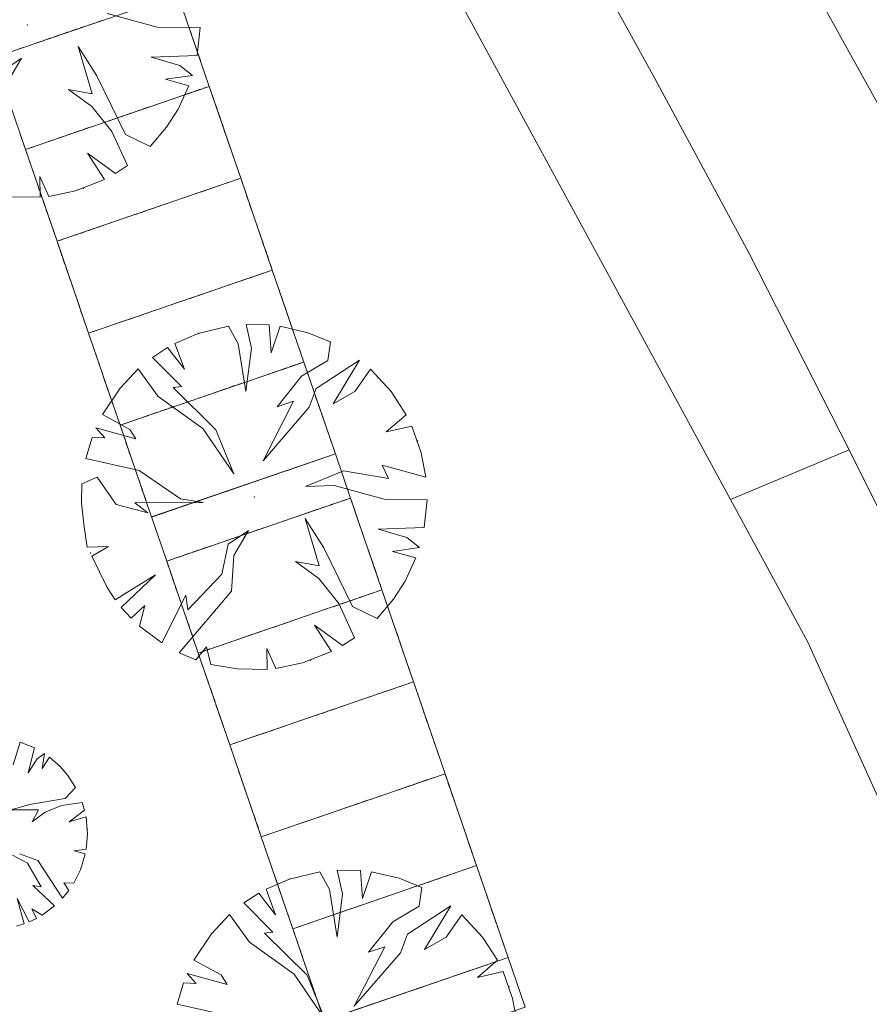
# Model space of a CAD drawing. Header units: metres. Extents: x 231584 to 239351, y 577231 to 577839.
# Tile 62 of 70: x 232126 to 232148, y 577608 to 577634. Entities that reach past the tile are written whole.
import ezdxf

# ---------------------------------------------------------------- set-up
doc = ezdxf.new("R2010")
doc.units = ezdxf.units.M
doc.header["$MEASUREMENT"] = 0
for name, color, linetype, lineweight in [('PDF_23 Vloeren', 8, 'Continuous', 0), ('PDF_90 Terrein perceel', 8, 'Continuous', 0), ('T10', 7, 'Continuous', 0), ('V01', 8, 'Continuous', 0)]:
    doc.layers.add(name, color=color, linetype=linetype, lineweight=lineweight)

msp = doc.modelspace()

# ---------------------------------------------------------------- linework, layer by layer
at = {"layer": 'PDF_23 Vloeren', "lineweight": 13, "flags": 128}
for points in [[(232125.35, 577632.665), (232130.07, 577634.284), (232129.681, 577635.417), (232124.962, 577633.798)], [(232129.786, 577619.736), (232134.505, 577621.354), (232134.116, 577622.488), (232129.397, 577620.869)], [(232134.282, 577606.672), (232138.988, 577608.286), (232138.552, 577609.559), (232133.846, 577607.944)]]:
    msp.add_lwpolyline(points, close=True, dxfattribs=at)
at = {"layer": 'PDF_90 Terrein perceel', "lineweight": 13}
for p, q in [((232127.56, 577633.423), (232127.707, 577633.474)), ((232127.78, 577633.499), (232127.928, 577633.55)), ((232128.002, 577633.575), (232128.149, 577633.625)), ((232130.296, 577633.622), (232130.347, 577633.474)), ((232126.897, 577633.196), (232127.044, 577633.246)), ((232127.118, 577633.272), (232127.265, 577633.322)), ((232127.339, 577633.348), (232127.486, 577633.398)), ((232130.372, 577633.401), (232130.423, 577633.254)), ((232126.234, 577632.969), (232126.381, 577633.019)), ((232126.455, 577633.044), (232126.602, 577633.095)), ((232126.676, 577633.12), (232126.823, 577633.171)), ((232130.448, 577633.18), (232130.498, 577633.033)), ((232126.013, 577632.893), (232126.161, 577632.943)), ((232130.524, 577632.959), (232130.574, 577632.812)), ((232130.599, 577632.738), (232130.65, 577632.591)), ((232130.675, 577632.517), (232130.726, 577632.37)), ((232130.752, 577632.296), (232130.802, 577632.149)), ((232130.437, 577631.774), (232130.289, 577631.723)), ((232130.657, 577631.85), (232130.51, 577631.799)), ((232130.954, 577631.704), (232131.005, 577631.557)), ((232129.553, 577631.471), (232129.406, 577631.42)), ((232129.774, 577631.546), (232129.626, 577631.496)), ((232129.995, 577631.622), (232129.848, 577631.572)), ((232130.216, 577631.698), (232130.069, 577631.647)), ((232131.03, 577631.484), (232131.08, 577631.336)), ((232128.89, 577631.243), (232128.743, 577631.192)), ((232129.111, 577631.319), (232128.964, 577631.268)), ((232129.332, 577631.395), (232129.185, 577631.344)), ((232131.106, 577631.262), (232131.156, 577631.115)), ((232128.227, 577631.015), (232128.08, 577630.965)), ((232128.448, 577631.091), (232128.301, 577631.041)), ((232128.669, 577631.167), (232128.522, 577631.116)), ((232131.181, 577631.041), (232131.232, 577630.894)), ((232127.344, 577630.712), (232127.196, 577630.662)), ((232127.564, 577630.788), (232127.417, 577630.737)), ((232127.785, 577630.864), (232127.638, 577630.813)), ((232128.007, 577630.94), (232127.859, 577630.889)), ((232131.257, 577630.821), (232131.308, 577630.673)), ((232126.084, 577630.527), (232126.034, 577630.674)), ((232126.681, 577630.485), (232126.533, 577630.434)), ((232126.901, 577630.56), (232126.754, 577630.51)), ((232127.123, 577630.636), (232126.976, 577630.586)), ((232131.333, 577630.6), (232131.383, 577630.453)), ((232126.46, 577630.409), (232126.313, 577630.358)), ((232131.409, 577630.379), (232131.459, 577630.232)), ((232126.287, 577629.935), (232126.236, 577630.082)), ((232131.485, 577630.158), (232131.535, 577630.01)), ((232131.561, 577629.937), (232131.611, 577629.79)), ((232126.363, 577629.714), (232126.312, 577629.861)), ((232126.439, 577629.493), (232126.388, 577629.64)), ((232131.467, 577629.49), (232131.32, 577629.44)), ((232126.514, 577629.272), (232126.464, 577629.419)), ((232126.59, 577629.051), (232126.54, 577629.199)), ((232130.583, 577629.187), (232130.436, 577629.136)), ((232130.804, 577629.263), (232130.657, 577629.212)), ((232131.025, 577629.339), (232130.878, 577629.288)), ((232131.246, 577629.414), (232131.099, 577629.364)), ((232131.763, 577629.345), (232131.814, 577629.198)), ((232126.666, 577628.83), (232126.616, 577628.977)), ((232129.92, 577628.96), (232129.773, 577628.909)), ((232130.141, 577629.035), (232129.994, 577628.985)), ((232130.362, 577629.111), (232130.215, 577629.061)), ((232131.839, 577629.124), (232131.89, 577628.977)), ((232126.742, 577628.609), (232126.691, 577628.756)), ((232129.258, 577628.732), (232129.11, 577628.681)), ((232129.478, 577628.808), (232129.331, 577628.757)), ((232129.699, 577628.883), (232129.552, 577628.833)), ((232131.915, 577628.903), (232131.966, 577628.756)), ((232131.991, 577628.682), (232132.041, 577628.535)), ((232126.818, 577628.388), (232126.767, 577628.536)), ((232128.374, 577628.429), (232128.227, 577628.378)), ((232128.595, 577628.504), (232128.447, 577628.454)), ((232128.816, 577628.58), (232128.669, 577628.53)), ((232129.037, 577628.656), (232128.89, 577628.605)), ((232132.067, 577628.461), (232132.117, 577628.314)), ((232126.894, 577628.168), (232126.843, 577628.315)), ((232127.711, 577628.201), (232127.564, 577628.151)), ((232127.932, 577628.277), (232127.785, 577628.227)), ((232128.153, 577628.353), (232128.006, 577628.302)), ((232132.142, 577628.24), (232132.193, 577628.093)), ((232127.269, 577628.05), (232127.122, 577627.999)), ((232127.49, 577628.125), (232127.343, 577628.075)), ((232132.218, 577628.02), (232132.269, 577627.872)), ((232127.096, 577627.576), (232127.046, 577627.723)), ((232132.294, 577627.798), (232132.345, 577627.651)), ((232127.172, 577627.354), (232127.122, 577627.502)), ((232132.37, 577627.578), (232132.421, 577627.43)), ((232127.248, 577627.134), (232127.197, 577627.281)), ((232127.324, 577626.913), (232127.273, 577627.06)), ((232131.614, 577626.903), (232131.466, 577626.853)), ((232131.835, 577626.979), (232131.687, 577626.929)), ((232132.055, 577627.055), (232131.908, 577627.004)), ((232132.276, 577627.131), (232132.129, 577627.08)), ((232132.573, 577626.986), (232132.623, 577626.838)), ((232127.399, 577626.692), (232127.349, 577626.839)), ((232130.951, 577626.676), (232130.803, 577626.626)), ((232131.172, 577626.752), (232131.024, 577626.701)), ((232131.392, 577626.828), (232131.245, 577626.777)), ((232132.649, 577626.765), (232132.699, 577626.618)), ((232127.475, 577626.471), (232127.425, 577626.618)), ((232127.551, 577626.25), (232127.501, 577626.397)), ((232130.288, 577626.448), (232130.141, 577626.398)), ((232130.509, 577626.524), (232130.361, 577626.473)), ((232130.73, 577626.6), (232130.583, 577626.549)), ((232132.724, 577626.544), (232132.775, 577626.396)), ((232127.627, 577626.029), (232127.576, 577626.176)), ((232129.404, 577626.145), (232129.257, 577626.094)), ((232129.625, 577626.221), (232129.478, 577626.17)), ((232129.846, 577626.297), (232129.699, 577626.246)), ((232130.067, 577626.372), (232129.92, 577626.322)), ((232132.8, 577626.323), (232132.851, 577626.175)), ((232127.703, 577625.808), (232127.653, 577625.956)), ((232128.742, 577625.918), (232128.594, 577625.867)), ((232128.962, 577625.993), (232128.815, 577625.943)), ((232129.183, 577626.069), (232129.036, 577626.019)), ((232132.876, 577626.102), (232132.926, 577625.955)), ((232128.079, 577625.69), (232127.931, 577625.639)), ((232128.299, 577625.766), (232128.152, 577625.715)), ((232128.52, 577625.842), (232128.373, 577625.791)), ((232132.952, 577625.881), (232133.002, 577625.734)), ((232133.027, 577625.66), (232133.078, 577625.513)), ((232133.103, 577625.439), (232133.154, 577625.292)), ((232127.906, 577625.216), (232127.855, 577625.364)), ((232127.982, 577624.995), (232127.931, 577625.142)), ((232133.18, 577625.218), (232133.23, 577625.071)), ((232128.057, 577624.774), (232128.007, 577624.921)), ((232128.133, 577624.553), (232128.083, 577624.701)), ((232132.865, 577624.696), (232132.718, 577624.645)), ((232133.086, 577624.771), (232132.938, 577624.721)), ((232133.382, 577624.626), (232133.433, 577624.479)), ((232128.209, 577624.333), (232128.158, 577624.48)), ((232131.981, 577624.392), (232131.834, 577624.342)), ((232132.202, 577624.468), (232132.055, 577624.418)), ((232132.423, 577624.544), (232132.276, 577624.494)), ((232132.644, 577624.62), (232132.497, 577624.569)), ((232133.458, 577624.405), (232133.508, 577624.258)), ((232128.285, 577624.111), (232128.234, 577624.258)), ((232131.318, 577624.165), (232131.171, 577624.114)), ((232131.539, 577624.241), (232131.392, 577624.19)), ((232131.76, 577624.317), (232131.613, 577624.266)), ((232133.534, 577624.184), (232133.584, 577624.037)), ((232128.361, 577623.89), (232128.31, 577624.038)), ((232130.656, 577623.937), (232130.508, 577623.887)), ((232130.876, 577624.013), (232130.729, 577623.963)), ((232131.097, 577624.089), (232130.95, 577624.038)), ((232133.61, 577623.963), (232133.66, 577623.816)), ((232128.436, 577623.67), (232128.386, 577623.817)), ((232129.772, 577623.634), (232129.625, 577623.584)), ((232129.993, 577623.71), (232129.845, 577623.659)), ((232130.213, 577623.786), (232130.066, 577623.735)), ((232130.435, 577623.861), (232130.288, 577623.811)), ((232133.685, 577623.742), (232133.736, 577623.595)), ((232128.513, 577623.449), (232128.462, 577623.596)), ((232129.109, 577623.407), (232128.962, 577623.356)), ((232129.33, 577623.482), (232129.182, 577623.432)), ((232129.551, 577623.558), (232129.404, 577623.508)), ((232133.761, 577623.522), (232133.812, 577623.374)), ((232128.888, 577623.331), (232128.741, 577623.28)), ((232133.837, 577623.301), (232133.887, 577623.154)), ((232128.715, 577622.857), (232128.665, 577623.004)), ((232133.913, 577623.08), (232133.963, 577622.932)), ((232133.989, 577622.859), (232134.04, 577622.712)), ((232128.791, 577622.636), (232128.74, 577622.783)), ((232128.867, 577622.415), (232128.816, 577622.562)), ((232133.895, 577622.412), (232133.748, 577622.362)), ((232128.943, 577622.194), (232128.892, 577622.341)), ((232129.018, 577621.973), (232128.968, 577622.12)), ((232133.011, 577622.109), (232132.864, 577622.058)), ((232133.232, 577622.185), (232133.085, 577622.134)), ((232133.453, 577622.261), (232133.306, 577622.21)), ((232133.674, 577622.336), (232133.527, 577622.286)), ((232129.094, 577621.752), (232129.044, 577621.899)), ((232132.349, 577621.882), (232132.202, 577621.831)), ((232132.569, 577621.957), (232132.422, 577621.907)), ((232132.79, 577622.033), (232132.643, 577621.983)), ((232129.17, 577621.531), (232129.119, 577621.678)), ((232131.686, 577621.654), (232131.539, 577621.603)), ((232131.907, 577621.729), (232131.759, 577621.679)), ((232132.127, 577621.805), (232131.98, 577621.755)), ((232129.246, 577621.31), (232129.195, 577621.457)), ((232130.802, 577621.35), (232130.655, 577621.3)), ((232131.023, 577621.426), (232130.876, 577621.376)), ((232131.244, 577621.502), (232131.097, 577621.452)), ((232131.465, 577621.578), (232131.318, 577621.527)), ((232129.322, 577621.09), (232129.271, 577621.237)), ((232130.139, 577621.123), (232129.992, 577621.073)), ((232130.36, 577621.199), (232130.213, 577621.148)), ((232130.581, 577621.275), (232130.434, 577621.224)), ((232133.763, 577621.101), (232133.91, 577621.151)), ((232133.983, 577621.177), (232134.131, 577621.227)), ((232134.205, 577621.252), (232134.352, 577621.303)), ((232134.58, 577621.134), (232134.631, 577620.987)), ((232129.697, 577620.971), (232129.55, 577620.921)), ((232129.918, 577621.047), (232129.771, 577620.997)), ((232132.879, 577620.798), (232133.026, 577620.848)), ((232133.1, 577620.873), (232133.247, 577620.924)), ((232133.321, 577620.949), (232133.468, 577621)), ((232133.542, 577621.025), (232133.689, 577621.076)), ((232134.656, 577620.914), (232134.706, 577620.766)), ((232132.216, 577620.57), (232132.363, 577620.62)), ((232132.437, 577620.646), (232132.584, 577620.696)), ((232132.658, 577620.721), (232132.805, 577620.772)), ((232134.732, 577620.692), (232134.782, 577620.545)), ((232131.553, 577620.342), (232131.701, 577620.393)), ((232131.774, 577620.418), (232131.921, 577620.469)), ((232131.995, 577620.494), (232132.142, 577620.544)), ((232134.807, 577620.471), (232134.858, 577620.324)), ((232130.67, 577620.039), (232130.817, 577620.09)), ((232130.89, 577620.115), (232131.038, 577620.166)), ((232131.111, 577620.191), (232131.258, 577620.241)), ((232131.332, 577620.267), (232131.479, 577620.317)), ((232134.883, 577620.251), (232134.934, 577620.103)), ((232130.007, 577619.812), (232130.154, 577619.862)), ((232130.227, 577619.888), (232130.375, 577619.938)), ((232130.449, 577619.963), (232130.596, 577620.014)), ((232134.959, 577620.03), (232135.01, 577619.883)), ((232135.035, 577619.809), (232135.085, 577619.662)), ((232135.111, 577619.588), (232135.161, 577619.44)), ((232129.913, 577619.365), (232129.862, 577619.512)), ((232135.187, 577619.367), (232135.237, 577619.22)), ((232129.989, 577619.144), (232129.938, 577619.291)), ((232130.065, 577618.923), (232130.014, 577619.07)), ((232130.14, 577618.702), (232130.09, 577618.849)), ((232134.872, 577618.844), (232134.725, 577618.794)), ((232135.093, 577618.92), (232134.946, 577618.87)), ((232130.216, 577618.481), (232130.166, 577618.629)), ((232134.209, 577618.617), (232134.062, 577618.566)), ((232134.43, 577618.693), (232134.283, 577618.642)), ((232134.651, 577618.769), (232134.504, 577618.718)), ((232135.389, 577618.775), (232135.44, 577618.628)), ((232130.292, 577618.26), (232130.242, 577618.407)), ((232133.325, 577618.313), (232133.178, 577618.263)), ((232133.547, 577618.39), (232133.399, 577618.339)), ((232133.767, 577618.465), (232133.62, 577618.415)), ((232133.988, 577618.541), (232133.841, 577618.491)), ((232135.465, 577618.554), (232135.516, 577618.407)), ((232135.541, 577618.333), (232135.592, 577618.186)), ((232130.368, 577618.039), (232130.317, 577618.186)), ((232132.663, 577618.086), (232132.516, 577618.036)), ((232132.884, 577618.162), (232132.736, 577618.111)), ((232133.105, 577618.238), (232132.957, 577618.187)), ((232135.617, 577618.112), (232135.667, 577617.965)), ((232130.444, 577617.818), (232130.393, 577617.966)), ((232132, 577617.859), (232131.853, 577617.808)), ((232132.221, 577617.934), (232132.073, 577617.884)), ((232132.442, 577618.01), (232132.295, 577617.96)), ((232135.693, 577617.891), (232135.743, 577617.744)), ((232130.52, 577617.598), (232130.469, 577617.745)), ((232131.116, 577617.555), (232130.969, 577617.505)), ((232131.337, 577617.631), (232131.19, 577617.581)), ((232131.558, 577617.707), (232131.411, 577617.657)), ((232131.779, 577617.783), (232131.632, 577617.732)), ((232135.768, 577617.67), (232135.819, 577617.523)), ((232130.895, 577617.48), (232130.748, 577617.429)), ((232135.844, 577617.45), (232135.895, 577617.302)), ((232130.722, 577617.006), (232130.672, 577617.153)), ((232135.92, 577617.228), (232135.971, 577617.081)), ((232130.798, 577616.784), (232130.748, 577616.932)), ((232135.996, 577617.008), (232136.047, 577616.86)), ((232130.874, 577616.564), (232130.824, 577616.711)), ((232135.902, 577616.561), (232135.755, 577616.51)), ((232130.95, 577616.343), (232130.899, 577616.49)), ((232135.24, 577616.334), (232135.092, 577616.283)), ((232135.461, 577616.409), (232135.313, 577616.359)), ((232135.681, 577616.485), (232135.534, 577616.435)), ((232136.199, 577616.416), (232136.249, 577616.268)), ((232131.026, 577616.122), (232130.975, 577616.269)), ((232131.101, 577615.901), (232131.051, 577616.048)), ((232134.356, 577616.03), (232134.209, 577615.979)), ((232134.577, 577616.106), (232134.43, 577616.056)), ((232134.798, 577616.182), (232134.65, 577616.131)), ((232135.018, 577616.258), (232134.871, 577616.207)), ((232136.275, 577616.195), (232136.325, 577616.048)), ((232131.177, 577615.68), (232131.127, 577615.827)), ((232133.693, 577615.802), (232133.546, 577615.752)), ((232133.914, 577615.878), (232133.767, 577615.828)), ((232134.135, 577615.954), (232133.988, 577615.903)), ((232136.351, 577615.974), (232136.401, 577615.826)), ((232131.253, 577615.459), (232131.202, 577615.606)), ((232133.03, 577615.575), (232132.883, 577615.524)), ((232133.251, 577615.651), (232133.104, 577615.6)), ((232133.472, 577615.727), (232133.325, 577615.676)), ((232136.426, 577615.753), (232136.477, 577615.605)), ((232136.502, 577615.532), (232136.553, 577615.385)), ((232131.329, 577615.238), (232131.279, 577615.386)), ((232132.146, 577615.272), (232131.999, 577615.221)), ((232132.368, 577615.348), (232132.22, 577615.297)), ((232132.588, 577615.423), (232132.441, 577615.373)), ((232132.809, 577615.499), (232132.662, 577615.449)), ((232136.578, 577615.311), (232136.628, 577615.164)), ((232131.705, 577615.12), (232131.558, 577615.069)), ((232131.925, 577615.196), (232131.778, 577615.146)), ((232136.654, 577615.09), (232136.704, 577614.943)), ((232131.532, 577614.646), (232131.481, 577614.794)), ((232136.729, 577614.869), (232136.78, 577614.722)), ((232131.608, 577614.425), (232131.557, 577614.572)), ((232136.806, 577614.648), (232136.856, 577614.501)), ((232131.683, 577614.204), (232131.633, 577614.351)), ((232131.759, 577613.983), (232131.709, 577614.131)), ((232136.27, 577614.05), (232136.123, 577613.999)), ((232136.491, 577614.126), (232136.344, 577614.075)), ((232136.712, 577614.201), (232136.564, 577614.151)), ((232137.008, 577614.056), (232137.059, 577613.909)), ((232131.835, 577613.763), (232131.784, 577613.91)), ((232135.607, 577613.822), (232135.46, 577613.772)), ((232135.828, 577613.898), (232135.681, 577613.848)), ((232136.049, 577613.974), (232135.902, 577613.924)), ((232137.084, 577613.835), (232137.134, 577613.688)), ((232131.911, 577613.541), (232131.86, 577613.689)), ((232134.723, 577613.519), (232134.576, 577613.468)), ((232134.944, 577613.595), (232134.797, 577613.544)), ((232135.165, 577613.671), (232135.018, 577613.62)), ((232135.386, 577613.747), (232135.239, 577613.696)), ((232137.16, 577613.614), (232137.21, 577613.467)), ((232131.987, 577613.32), (232131.936, 577613.468)), ((232132.062, 577613.1), (232132.012, 577613.247)), ((232134.061, 577613.292), (232133.914, 577613.241)), ((232134.282, 577613.367), (232134.134, 577613.317)), ((232134.502, 577613.443), (232134.355, 577613.393)), ((232137.236, 577613.393), (232137.286, 577613.246)), ((232132.139, 577612.879), (232132.088, 577613.026)), ((232133.398, 577613.064), (232133.251, 577613.014)), ((232133.619, 577613.14), (232133.471, 577613.089)), ((232133.839, 577613.216), (232133.692, 577613.165)), ((232137.311, 577613.173), (232137.362, 577613.025)), ((232132.514, 577612.761), (232132.367, 577612.71)), ((232132.735, 577612.837), (232132.588, 577612.786)), ((232132.956, 577612.912), (232132.808, 577612.862)), ((232133.177, 577612.988), (232133.03, 577612.938)), ((232137.387, 577612.952), (232137.438, 577612.804)), ((232137.463, 577612.731), (232137.513, 577612.584)), ((232137.539, 577612.51), (232137.589, 577612.362)), ((232132.341, 577612.287), (232132.291, 577612.434)), ((232137.615, 577612.289), (232137.666, 577612.142)), ((232132.417, 577612.066), (232132.367, 577612.213)), ((232132.493, 577611.845), (232132.442, 577611.992)), ((232132.569, 577611.624), (232132.518, 577611.771)), ((232137.3, 577611.766), (232137.153, 577611.716)), ((232137.521, 577611.842), (232137.374, 577611.792)), ((232132.644, 577611.403), (232132.594, 577611.55)), ((232136.637, 577611.539), (232136.49, 577611.488)), ((232136.858, 577611.615), (232136.711, 577611.564)), ((232137.079, 577611.691), (232136.932, 577611.64)), ((232137.818, 577611.697), (232137.868, 577611.55)), ((232132.72, 577611.182), (232132.67, 577611.329)), ((232135.754, 577611.235), (232135.606, 577611.185)), ((232135.975, 577611.312), (232135.828, 577611.261)), ((232136.195, 577611.387), (232136.048, 577611.337)), ((232136.416, 577611.463), (232136.269, 577611.413)), ((232137.893, 577611.476), (232137.944, 577611.329)), ((232137.969, 577611.255), (232138.02, 577611.108)), ((232132.796, 577610.961), (232132.745, 577611.108)), ((232135.091, 577611.008), (232134.944, 577610.957)), ((232135.312, 577611.084), (232135.165, 577611.033)), ((232135.533, 577611.159), (232135.385, 577611.109)), ((232138.045, 577611.034), (232138.096, 577610.887)), ((232132.872, 577610.74), (232132.821, 577610.887)), ((232134.428, 577610.78), (232134.281, 577610.73)), ((232134.649, 577610.856), (232134.502, 577610.806)), ((232134.87, 577610.932), (232134.723, 577610.882)), ((232138.121, 577610.813), (232138.171, 577610.666)), ((232132.948, 577610.52), (232132.897, 577610.667)), ((232133.544, 577610.477), (232133.397, 577610.427)), ((232133.765, 577610.553), (232133.618, 577610.503)), ((232133.986, 577610.629), (232133.839, 577610.578)), ((232134.207, 577610.705), (232134.06, 577610.654)), ((232138.197, 577610.592), (232138.247, 577610.445)), ((232133.323, 577610.402), (232133.176, 577610.351)), ((232138.272, 577610.371), (232138.323, 577610.224)), ((232133.15, 577609.928), (232133.1, 577610.075)), ((232138.348, 577610.15), (232138.399, 577610.003)), ((232133.226, 577609.706), (232133.176, 577609.854)), ((232138.424, 577609.929), (232138.475, 577609.782)), ((232133.302, 577609.486), (232133.252, 577609.633)), ((232138.33, 577609.483), (232138.183, 577609.432)), ((232133.378, 577609.265), (232133.327, 577609.412)), ((232137.668, 577609.255), (232137.521, 577609.205)), ((232137.889, 577609.331), (232137.741, 577609.281)), ((232138.11, 577609.407), (232137.962, 577609.356)), ((232133.454, 577609.044), (232133.403, 577609.191)), ((232133.53, 577608.823), (232133.479, 577608.97)), ((232136.784, 577608.952), (232136.637, 577608.901)), ((232137.005, 577609.028), (232136.858, 577608.977)), ((232137.226, 577609.104), (232137.078, 577609.053)), ((232137.447, 577609.179), (232137.299, 577609.129)), ((232133.605, 577608.602), (232133.555, 577608.749)), ((232136.121, 577608.724), (232135.974, 577608.674)), ((232136.342, 577608.8), (232136.195, 577608.75)), ((232136.563, 577608.876), (232136.416, 577608.825)), ((232133.681, 577608.381), (232133.631, 577608.528)), ((232135.458, 577608.497), (232135.311, 577608.446)), ((232135.68, 577608.573), (232135.532, 577608.522)), ((232135.9, 577608.649), (232135.753, 577608.598)), ((232135.237, 577608.421), (232135.09, 577608.371))]:
    msp.add_line(p, q, dxfattribs=at)
at = {"layer": 'PDF_90 Terrein perceel', "lineweight": 13, "flags": 128}
for points in [[(232126.211, 577630.156), (232126.21, 577630.158), (232126.16, 577630.306), (232126.16, 577630.306), (232125.35, 577632.665), (232130.069, 577634.285), (232130.879, 577631.925), (232126.16, 577630.306), (232130.879, 577631.925), (232130.069, 577634.285), (232125.35, 577632.665), (232126.16, 577630.306)], [(232125.767, 577629.086), (232126.536, 577629.076), (232126.524, 577629.613), (232126.756, 577629.098), (232127.444, 577629.24), (232128.187, 577629.531), (232127.755, 577630.209), (232128.474, 577629.687), (232128.782, 577629.889), (232128.379, 577630.769), (232127.863, 577631.409), (232127.267, 577631.848), (232127.875, 577631.735), (232127.509, 577632.946), (232127.99, 577632.195), (232128.728, 577630.691), (232129.358, 577630.38), (232129.782, 577630.875), (232130.08, 577631.339), (232130.358, 577631.939), (232129.752, 577632.106), (232130.449, 577632.206), (232130.126, 577632.458), (232129.384, 577632.673), (232130.572, 577632.716), (232130.641, 577633.433), (232129.541, 577633.445), (232128.257, 577633.796)], [(232125.531, 577632.292), (232126.054, 577632.645), (232125.682, 577631.997)], [(232130.827, 577632.075), (232130.828, 577632.073), (232130.879, 577631.925), (232130.732, 577631.875)], [(232130.878, 577631.925), (232126.16, 577630.306), (232130.878, 577631.925), (232130.929, 577631.778)], [(232126.308, 577630.356), (232126.16, 577630.306), (232126.11, 577630.453)], [(232127.117, 577627.997), (232126.97, 577627.946), (232126.16, 577630.306), (232126.97, 577627.946)], [(232131.637, 577629.716), (232131.638, 577629.713), (232131.688, 577629.566), (232131.541, 577629.516)], [(232131.688, 577629.566), (232126.969, 577627.946), (232131.688, 577629.566), (232131.738, 577629.419)], [(232127.021, 577627.797), (232127.02, 577627.799), (232126.969, 577627.946), (232126.97, 577627.946), (232126.919, 577628.094)], [(232127.926, 577625.637), (232127.779, 577625.587), (232126.969, 577627.946), (232127.779, 577625.587)], [(232132.497, 577627.207), (232127.779, 577625.587), (232132.497, 577627.207), (232132.548, 577627.059)], [(232132.446, 577627.357), (232132.447, 577627.354), (232132.498, 577627.207), (232132.35, 577627.156)], [(232127.83, 577625.437), (232127.829, 577625.44), (232127.779, 577625.587), (232127.779, 577625.587), (232127.729, 577625.734)], [(232128.736, 577623.278), (232128.588, 577623.228), (232127.779, 577625.587), (232128.588, 577623.228)], [(232133.255, 577624.997), (232133.256, 577624.995), (232133.307, 577624.847), (232133.16, 577624.797)], [(232133.306, 577624.847), (232134.116, 577622.488), (232129.398, 577620.868), (232128.588, 577623.227), (232133.306, 577624.847), (232134.116, 577622.488), (232129.398, 577620.868), (232128.588, 577623.227), (232133.306, 577624.847), (232133.357, 577624.7)], [(232128.639, 577623.078), (232128.639, 577623.08), (232128.588, 577623.227), (232128.588, 577623.228), (232128.538, 577623.375)], [(232134.065, 577622.638), (232134.066, 577622.635), (232134.116, 577622.488), (232133.969, 577622.437)], [(232130.647, 577617.227), (232130.646, 577617.229), (232130.595, 577617.376), (232130.596, 577617.376), (232129.786, 577619.736), (232134.504, 577621.355), (232135.314, 577618.996), (232130.596, 577617.376), (232135.314, 577618.996), (232134.504, 577621.355), (232129.786, 577619.736), (232130.596, 577617.376)], [(232134.357, 577621.305), (232134.504, 577621.355), (232134.555, 577621.208)], [(232129.545, 577620.919), (232129.398, 577620.868), (232129.347, 577621.015)], [(232129.837, 577619.586), (232129.836, 577619.588), (232129.786, 577619.736), (232129.933, 577619.786)], [(232135.263, 577619.146), (232135.264, 577619.143), (232135.314, 577618.996), (232135.167, 577618.946)], [(232135.314, 577618.996), (232130.595, 577617.376), (232135.314, 577618.996), (232135.364, 577618.849)], [(232130.743, 577617.427), (232130.596, 577617.376), (232130.545, 577617.524)], [(232131.552, 577615.067), (232131.405, 577615.017), (232130.595, 577617.376), (232131.405, 577615.017)], [(232136.072, 577616.787), (232136.073, 577616.784), (232136.124, 577616.637), (232135.976, 577616.586)], [(232136.123, 577616.637), (232131.405, 577615.017), (232136.123, 577616.637), (232136.174, 577616.489)], [(232126.004, 577612.224), (232126.48, 577612.049), (232127.11, 577611.082), (232127.274, 577611.282), (232127.142, 577611.478), (232127.398, 577611.469), (232127.568, 577611.809), (232127.695, 577612.217), (232127.407, 577612.296), (232127.718, 577612.337), (232127.751, 577612.727), (232127.714, 577613.168), (232127.284, 577613.045), (232127.676, 577613.345), (232127.617, 577613.541), (232127.084, 577613.466), (232126.662, 577613.293), (232126.334, 577613.045), (232126.491, 577613.351), (232125.788, 577613.347), (232126.263, 577613.484), (232127.181, 577613.64), (232127.447, 577613.927), (232127.25, 577614.23), (232127.05, 577614.462), (232126.774, 577614.705), (232126.59, 577614.409), (232126.647, 577614.795), (232126.462, 577614.664), (232126.23, 577614.303), (232126.395, 577614.942), (232126.024, 577615.092), (232125.843, 577614.508)], [(232131.456, 577614.867), (232131.455, 577614.87), (232131.405, 577615.017), (232131.405, 577615.017), (232131.355, 577615.164)], [(232132.362, 577612.708), (232132.215, 577612.658), (232131.405, 577615.017), (232132.215, 577612.658)], [(232136.932, 577614.277), (232132.214, 577612.657), (232136.932, 577614.277), (232136.983, 577614.13)], [(232136.881, 577614.427), (232136.882, 577614.425), (232136.933, 577614.277), (232136.786, 577614.227)], [(232132.265, 577612.508), (232132.265, 577612.51), (232132.214, 577612.657), (232132.215, 577612.658), (232132.164, 577612.805)], [(232133.171, 577610.349), (232133.024, 577610.298), (232132.214, 577612.657), (232133.024, 577610.298)], [(232125.925, 577610.36), (232126.126, 577610.423), (232125.948, 577611.076), (232126.255, 577610.474), (232126.444, 577610.565), (232126.324, 577610.806), (232126.584, 577610.645), (232126.906, 577610.882), (232126.351, 577611.405), (232126.56, 577611.375), (232126.209, 577611.985), (232125.823, 577612.19)], [(232137.691, 577612.068), (232137.692, 577612.065), (232137.742, 577611.918), (232137.595, 577611.867)], [(232138.784, 577607.889), (232138.666, 577608.511), (232138.423, 577609.197), (232137.765, 577609.044), (232138.279, 577609.488), (232137.893, 577610.082), (232137.366, 577610.654), (232136.963, 577610.081), (232136.404, 577609.765), (232137.084, 577610.89), (232135.971, 577610.161), (232135.79, 577609.678), (232134.603, 577608.306), (232135.389, 577609.837), (232134.968, 577609.693), (232135.591, 577610.476), (232136.268, 577610.881), (232136.335, 577611.357), (232135.751, 577611.593), (232135.044, 577611.761), (232134.816, 577611.076), (232134.764, 577611.794), (232134.166, 577611.806), (232134.304, 577611.197), (232134.165, 577610.085), (232133.97, 577611.305), (232133.714, 577611.761), (232132.938, 577611.571), (232132.337, 577611.314), (232132.583, 577610.657), (232132.149, 577611.211), (232131.765, 577610.96), (232132.513, 577610.212), (232132.299, 577610.188), (232133.389, 577609.102), (232133.85, 577607.973), (232133.056, 577609.136), (232131.909, 577609.955), (232131.398, 577610.662), (232130.932, 577610.169), (232130.479, 577609.493), (232131.183, 577609.112), (232131.341, 577608.869), (232130.312, 577609.152), (232130.541, 577608.892), (232130.213, 577608.905), (232130.053, 577608.363), (232131.422, 577608.056)], [(232137.742, 577611.918), (232138.552, 577609.559), (232133.833, 577607.939), (232133.023, 577610.298), (232137.742, 577611.918), (232138.552, 577609.559), (232133.833, 577607.939), (232133.023, 577610.298), (232137.742, 577611.918), (232137.792, 577611.771)], [(232133.075, 577610.149), (232133.074, 577610.151), (232133.023, 577610.298), (232133.024, 577610.298), (232132.973, 577610.445)], [(232138.5, 577609.709), (232138.501, 577609.706), (232138.552, 577609.559), (232138.404, 577609.508)]]:
    msp.add_lwpolyline(points, dxfattribs=at)
for points in [[(232130.878, 577631.925), (232131.688, 577629.566), (232126.97, 577627.946), (232131.688, 577629.566)], [(232131.688, 577629.566), (232132.498, 577627.207), (232127.779, 577625.587), (232132.498, 577627.207)], [(232132.497, 577627.207), (232133.307, 577624.847), (232128.588, 577623.228), (232133.307, 577624.847)], [(232130.594, 577625.578), (232129.993, 577625.321), (232130.239, 577624.664), (232129.805, 577625.218), (232129.42, 577624.967), (232130.169, 577624.219), (232129.955, 577624.195), (232131.045, 577623.109), (232131.506, 577621.98), (232130.712, 577623.143), (232129.564, 577623.962), (232129.053, 577624.669), (232128.588, 577624.176), (232128.135, 577623.5), (232128.839, 577623.119), (232128.997, 577622.876), (232127.968, 577623.159), (232128.197, 577622.899), (232127.869, 577622.912), (232127.709, 577622.37), (232129.078, 577622.063), (232130.142, 577621.339), (232130.721, 577621.24), (232128.967, 577621.232), (232129.302, 577620.976), (232128.486, 577621.191), (232127.999, 577621.89), (232127.61, 577621.722), (232127.599, 577621.228), (232127.664, 577620.613), (232127.747, 577620.097), (232128.288, 577620.109), (232127.864, 577619.865), (232128.254, 577619.058), (232128.466, 577618.744), (232129.501, 577619.387), (232128.62, 577618.547), (232128.872, 577618.268), (232129.226, 577618.6), (232129.083, 577618.067), (232129.657, 577617.635), (232130.275, 577618.86), (232130.331, 577618.483), (232131.203, 577619.402), (232131.36, 577620.173), (232131.882, 577620.525), (232131.51, 577619.878), (232131.451, 577618.967), (232130.106, 577617.385), (232130.536, 577617.205), (232130.805, 577617.532), (232130.923, 577617.086), (232131.595, 577616.967), (232132.365, 577616.957), (232132.353, 577617.494), (232132.584, 577616.979), (232133.272, 577617.121), (232134.015, 577617.412), (232133.584, 577618.09), (232134.302, 577617.568), (232134.611, 577617.769), (232134.208, 577618.65), (232133.691, 577619.29), (232133.095, 577619.729), (232133.703, 577619.616), (232133.338, 577620.826), (232133.818, 577620.076), (232134.556, 577618.572), (232135.187, 577618.26), (232135.61, 577618.756), (232135.908, 577619.22), (232136.187, 577619.82), (232135.581, 577619.987), (232136.277, 577620.086), (232135.955, 577620.339), (232135.213, 577620.554), (232136.4, 577620.596), (232136.47, 577621.313), (232135.369, 577621.325), (232134.085, 577621.677), (232133.353, 577621.648), (232134.326, 577622.056), (232135.483, 577621.859), (232135.317, 577622.198), (232136.441, 577621.895), (232136.322, 577622.518), (232136.079, 577623.204), (232135.42, 577623.051), (232135.935, 577623.495), (232135.548, 577624.089), (232135.022, 577624.66), (232134.619, 577624.087), (232134.059, 577623.772), (232134.74, 577624.897), (232133.627, 577624.167), (232133.446, 577623.685), (232132.259, 577622.312), (232133.045, 577623.844), (232132.624, 577623.7), (232133.246, 577624.483), (232133.924, 577624.888), (232133.991, 577625.363), (232133.407, 577625.6), (232132.7, 577625.768), (232132.471, 577625.083), (232132.42, 577625.801), (232131.822, 577625.813), (232131.959, 577625.204), (232131.821, 577624.092), (232131.625, 577625.312), (232131.37, 577625.768)], [(232135.314, 577618.996), (232136.124, 577616.637), (232131.405, 577615.017), (232136.124, 577616.637)], [(232136.123, 577616.637), (232136.933, 577614.277), (232132.215, 577612.658), (232136.933, 577614.277)], [(232136.932, 577614.277), (232137.742, 577611.918), (232133.024, 577610.298), (232137.742, 577611.918)]]:
    msp.add_lwpolyline(points, close=True, dxfattribs=at)
at = {"layer": 'PDF_90 Terrein perceel', "lineweight": 13}
for p in [(232126.205, 577633.501), (232126.205, 577633.501), (232127.645, 577629.304), (232130.594, 577625.578), (232136.23, 577622.821), (232132.033, 577621.382), (232132.033, 577621.382), (232127.837, 577619.942), (232133.473, 577617.185), (232127.749, 577612.843), (232132.938, 577611.571), (232138.574, 577608.814)]:
    msp.add_point(p, dxfattribs=at)
at = {"layer": 'T10', "flags": 128}
for points in [[(232124.956, 577653.616), (232128.263, 577649.082), (232132.048, 577643.796), (232141.892, 577625.68), (232144.263, 577621.317)], [(232147.307, 577622.59), (232144.263, 577621.317)], [(232144.263, 577621.317), (232146.251, 577617.658), (232149.306, 577610.902), (232152.019, 577604.904), (232154.416, 577598.892), (232155.597, 577596.119)]]:
    msp.add_lwpolyline(points, dxfattribs=at)
at = {"layer": 'V01', "flags": 128}
for points in [[(232131.845, 577649.429), (232133.264, 577647.338), (232138.564, 577638.944), (232142.321, 577632.129), (232144.741, 577627.633)], [(232188.234, 577529.389), (232183.846, 577541.336), (232173.794, 577568.443), (232164.36, 577594.061), (232159.747, 577606.404), (232156.319, 577614.393), (232151.59, 577624.549), (232147.994, 577631.568), (232146.1, 577634.986)], [(232144.741, 577627.633), (232147.307, 577622.59)], [(232147.307, 577622.59), (232151.365, 577614.447)]]:
    msp.add_lwpolyline(points, dxfattribs=at)

doc.saveas('drawing.dxf')
